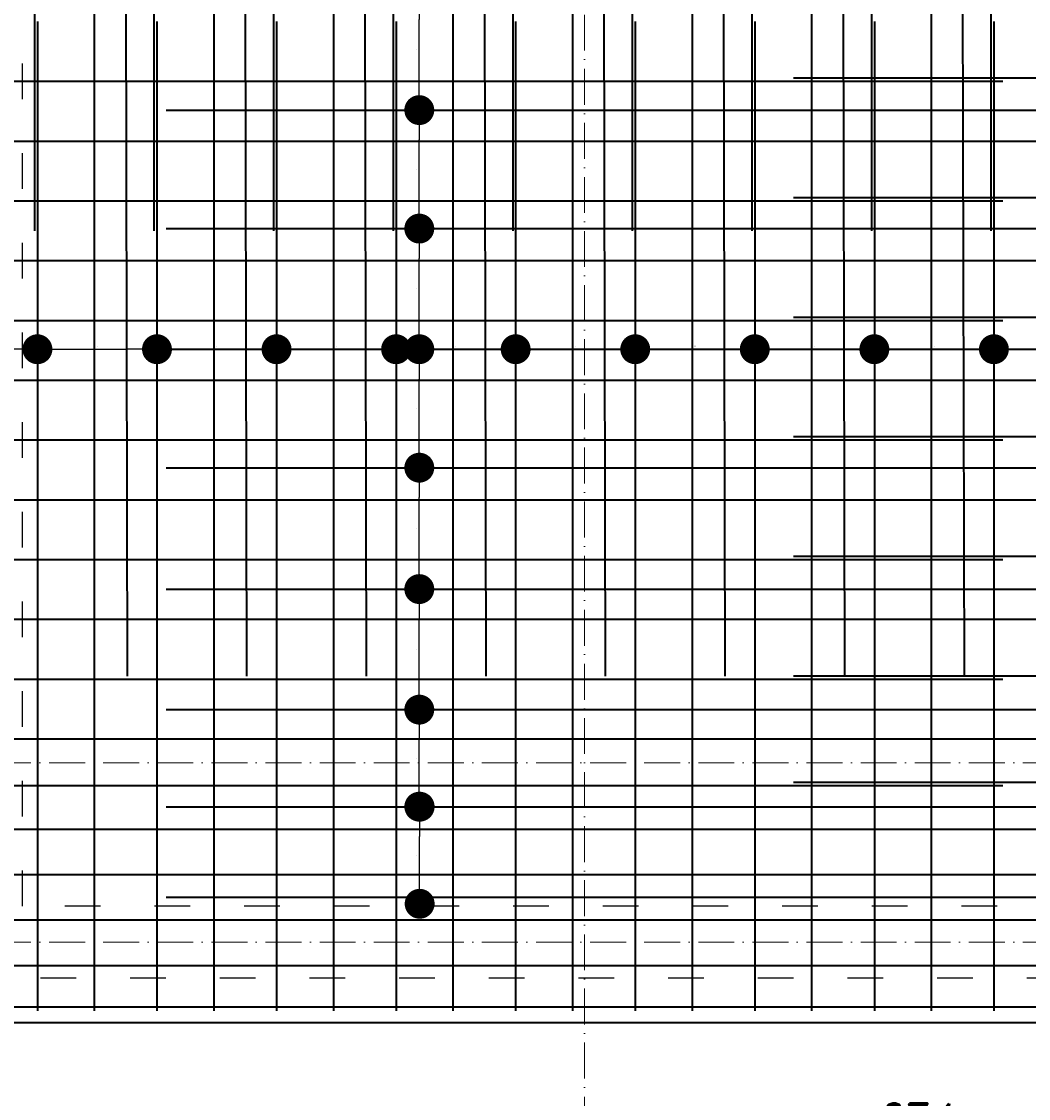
# Model space of a CAD drawing. Header units: millimetres. Extents: x 300938 to 312016, y 11971 to 20881.
# Tile 220 of 239: x 310072 to 310409, y 18312 to 18672. Entities that reach past the tile are written whole.
import ezdxf

# ---------------------------------------------------------------- set-up
doc = ezdxf.new("R2010")
doc.units = ezdxf.units.MM
doc.linetypes.add('ACAD_ISO03W100', pattern=[30, 12, -18])
doc.linetypes.add('ACAD_ISO10W100', pattern=[18, 12, -3, 0, -3])
for name, color, linetype, lineweight in [('konstrukcja', 3, 'Continuous', 35), ('konstrukcja wymiary', 1, 'Continuous', 13), ('osie', 5, 'ACAD_ISO10W100', 13), ('zbrojenie płyty', 141, 'Continuous', 35)]:
    doc.layers.add(name, color=color, linetype=linetype, lineweight=lineweight)
doc.layers.add('przerywane', color=6, linetype='ACAD_ISO03W100')
doc.styles.add('KONSTRUKCJA', font='romand.shx', dxfattribs={"oblique": 10})
doc.styles.get("Standard").update_dxf_attribs({"font": 'romand.shx', "oblique": 10})
doc.dimstyles.new('150', dxfattribs={"dimtxt": 10, "dimasz": 7, "dimexe": 1.25, "dimexo": 0.625, "dimgap": 3, "dimtad": 1, "dimdec": 0, "dimrnd": 0.5, "dimtxsty": 'KONSTRUKCJA', "dimblk": 'ARCHTICK', "dimcen": 2.5, "dimadec": 0, "dimazin": 0, "dimtfac": 1, "dimtdec": 0, "dimtix": 1, "dimtmove": 0, "dimatfit": 3, "dimfxl": 4, "dimfxlon": 1, "dimarcsym": 0})
doc.dimstyles.new('kropki', dxfattribs={"dimtxt": 0.001, "dimasz": 10, "dimexe": 1.25, "dimexo": 0.625, "dimgap": 1, "dimtad": 1, "dimtxsty": 'Standard', "dimblk": 'DOT', "dimcen": 2.5, "dimadec": 0, "dimazin": 0, "dimtfac": 1, "dimtmove": 0, "dimatfit": 3, "dimfxl": 1, "dimfxlon": 1, "dimarcsym": 0})

# ---------------------------------------------------------------- blocks, each defined once
blk = doc.blocks.new('_Dot')
at = {"color": 0, "linetype": 'ByBlock', "lineweight": -2}
blk.add_line((-0.5, 0), (-1, 0), dxfattribs=at)
at = {"color": 0, "linetype": 'ByBlock', "const_width": 0.5}
blk.add_lwpolyline([(-0.25, 0, 1), (0.25, 0, 1)], format="xyb", close=True, dxfattribs=at)
blk = doc.blocks.new('*D944')
at = {"layer": 'Defpoints', "color": 0, "transparency": 16777216}
for p in [(310077.44, 18562.6), (310037.44, 18552.24), (310077.44, 18552.24)]:
    blk.add_point(p, dxfattribs=at)
at = {"layer": 'konstrukcja wymiary', "color": 0, "lineweight": -2, "transparency": 16777216}
for p, q in [((310037.44, 18561.6), (310037.44, 18563.85)), ((310077.44, 18561.6), (310077.44, 18563.85)), ((310047.44, 18562.6), (310067.44, 18562.6))]:
    blk.add_line(p, q, dxfattribs=at)
at = {"layer": 'konstrukcja wymiary', "color": 0, "lineweight": -2, "transparency": 16777216, "xscale": 10, "yscale": 10, "zscale": 10, "rotation": 180}
blk.add_blockref('_Dot', (310037.44, 18562.6), dxfattribs=at)
at = {"layer": 'konstrukcja wymiary', "color": 0, "lineweight": -2, "transparency": 16777216, "xscale": 10, "yscale": 10, "zscale": 10}
blk.add_blockref('_Dot', (310077.44, 18562.6), dxfattribs=at)
at = {"layer": 'konstrukcja wymiary', "color": 0, "transparency": 16777216, "insert": (310057.44, 18563.61), "char_height": 0.001, "attachment_point": 5}
blk.add_mtext('40', dxfattribs=at)
blk = doc.blocks.new('*D945')
at = {"layer": 'Defpoints', "color": 0, "transparency": 16777216}
for p in [(310117.44, 18562.6), (310077.44, 18552.24), (310117.44, 18552.24)]:
    blk.add_point(p, dxfattribs=at)
at = {"layer": 'konstrukcja wymiary', "color": 0, "lineweight": -2, "transparency": 16777216}
for p, q in [((310077.44, 18561.6), (310077.44, 18563.85)), ((310117.44, 18561.6), (310117.44, 18563.85)), ((310087.44, 18562.6), (310107.44, 18562.6))]:
    blk.add_line(p, q, dxfattribs=at)
at = {"layer": 'konstrukcja wymiary', "color": 0, "lineweight": -2, "transparency": 16777216, "xscale": 10, "yscale": 10, "zscale": 10, "rotation": 180}
blk.add_blockref('_Dot', (310077.44, 18562.6), dxfattribs=at)
at = {"layer": 'konstrukcja wymiary', "color": 0, "lineweight": -2, "transparency": 16777216, "xscale": 10, "yscale": 10, "zscale": 10}
blk.add_blockref('_Dot', (310117.44, 18562.6), dxfattribs=at)
at = {"layer": 'konstrukcja wymiary', "color": 0, "transparency": 16777216, "insert": (310097.44, 18563.61), "char_height": 0.001, "attachment_point": 5}
blk.add_mtext('40', dxfattribs=at)
blk = doc.blocks.new('*D946')
at = {"layer": 'Defpoints', "color": 0, "transparency": 16777216}
for p in [(310157.44, 18562.6), (310117.44, 18552.24), (310157.44, 18552.24)]:
    blk.add_point(p, dxfattribs=at)
at = {"layer": 'konstrukcja wymiary', "color": 0, "lineweight": -2, "transparency": 16777216}
for p, q in [((310117.44, 18561.6), (310117.44, 18563.85)), ((310157.44, 18561.6), (310157.44, 18563.85)), ((310127.44, 18562.6), (310147.44, 18562.6))]:
    blk.add_line(p, q, dxfattribs=at)
at = {"layer": 'konstrukcja wymiary', "color": 0, "lineweight": -2, "transparency": 16777216, "xscale": 10, "yscale": 10, "zscale": 10, "rotation": 180}
blk.add_blockref('_Dot', (310117.44, 18562.6), dxfattribs=at)
at = {"layer": 'konstrukcja wymiary', "color": 0, "lineweight": -2, "transparency": 16777216, "xscale": 10, "yscale": 10, "zscale": 10}
blk.add_blockref('_Dot', (310157.44, 18562.6), dxfattribs=at)
at = {"layer": 'konstrukcja wymiary', "color": 0, "transparency": 16777216, "insert": (310137.44, 18563.61), "char_height": 0.001, "attachment_point": 5}
blk.add_mtext('40', dxfattribs=at)
blk = doc.blocks.new('*D947')
at = {"layer": 'Defpoints', "color": 0, "transparency": 16777216}
for p in [(310197.44, 18562.6), (310157.44, 18552.24), (310197.44, 18552.24)]:
    blk.add_point(p, dxfattribs=at)
at = {"layer": 'konstrukcja wymiary', "color": 0, "lineweight": -2, "transparency": 16777216}
for p, q in [((310157.44, 18561.6), (310157.44, 18563.85)), ((310197.44, 18561.6), (310197.44, 18563.85)), ((310167.44, 18562.6), (310187.44, 18562.6))]:
    blk.add_line(p, q, dxfattribs=at)
at = {"layer": 'konstrukcja wymiary', "color": 0, "lineweight": -2, "transparency": 16777216, "xscale": 10, "yscale": 10, "zscale": 10, "rotation": 180}
blk.add_blockref('_Dot', (310157.44, 18562.6), dxfattribs=at)
at = {"layer": 'konstrukcja wymiary', "color": 0, "lineweight": -2, "transparency": 16777216, "xscale": 10, "yscale": 10, "zscale": 10}
blk.add_blockref('_Dot', (310197.44, 18562.6), dxfattribs=at)
at = {"layer": 'konstrukcja wymiary', "color": 0, "transparency": 16777216, "insert": (310177.44, 18563.61), "char_height": 0.001, "attachment_point": 5}
blk.add_mtext('40', dxfattribs=at)
blk = doc.blocks.new('*D948')
at = {"layer": 'Defpoints', "color": 0, "transparency": 16777216}
for p in [(310237.44, 18562.6), (310197.44, 18552.24), (310237.44, 18552.24)]:
    blk.add_point(p, dxfattribs=at)
at = {"layer": 'konstrukcja wymiary', "color": 0, "lineweight": -2, "transparency": 16777216}
for p, q in [((310197.44, 18561.6), (310197.44, 18563.85)), ((310237.44, 18561.6), (310237.44, 18563.85)), ((310207.44, 18562.6), (310227.44, 18562.6))]:
    blk.add_line(p, q, dxfattribs=at)
at = {"layer": 'konstrukcja wymiary', "color": 0, "lineweight": -2, "transparency": 16777216, "xscale": 10, "yscale": 10, "zscale": 10, "rotation": 180}
blk.add_blockref('_Dot', (310197.44, 18562.6), dxfattribs=at)
at = {"layer": 'konstrukcja wymiary', "color": 0, "lineweight": -2, "transparency": 16777216, "xscale": 10, "yscale": 10, "zscale": 10}
blk.add_blockref('_Dot', (310237.44, 18562.6), dxfattribs=at)
at = {"layer": 'konstrukcja wymiary', "color": 0, "transparency": 16777216, "insert": (310217.44, 18563.61), "char_height": 0.001, "attachment_point": 5}
blk.add_mtext('40', dxfattribs=at)
blk = doc.blocks.new('*D949')
at = {"layer": 'Defpoints', "color": 0, "transparency": 16777216}
for p in [(310277.44, 18562.6), (310237.44, 18552.24), (310277.44, 18552.24)]:
    blk.add_point(p, dxfattribs=at)
at = {"layer": 'konstrukcja wymiary', "color": 0, "lineweight": -2, "transparency": 16777216}
for p, q in [((310237.44, 18561.6), (310237.44, 18563.85)), ((310277.44, 18561.6), (310277.44, 18563.85)), ((310247.44, 18562.6), (310267.44, 18562.6))]:
    blk.add_line(p, q, dxfattribs=at)
at = {"layer": 'konstrukcja wymiary', "color": 0, "lineweight": -2, "transparency": 16777216, "xscale": 10, "yscale": 10, "zscale": 10, "rotation": 180}
blk.add_blockref('_Dot', (310237.44, 18562.6), dxfattribs=at)
at = {"layer": 'konstrukcja wymiary', "color": 0, "lineweight": -2, "transparency": 16777216, "xscale": 10, "yscale": 10, "zscale": 10}
blk.add_blockref('_Dot', (310277.44, 18562.6), dxfattribs=at)
at = {"layer": 'konstrukcja wymiary', "color": 0, "transparency": 16777216, "insert": (310257.44, 18563.61), "char_height": 0.001, "attachment_point": 5}
blk.add_mtext('40', dxfattribs=at)
blk = doc.blocks.new('*D950')
at = {"layer": 'Defpoints', "color": 0, "transparency": 16777216}
for p in [(310317.44, 18562.6), (310277.44, 18552.24), (310317.44, 18552.24)]:
    blk.add_point(p, dxfattribs=at)
at = {"layer": 'konstrukcja wymiary', "color": 0, "lineweight": -2, "transparency": 16777216}
for p, q in [((310277.44, 18561.6), (310277.44, 18563.85)), ((310317.44, 18561.6), (310317.44, 18563.85)), ((310287.44, 18562.6), (310307.44, 18562.6))]:
    blk.add_line(p, q, dxfattribs=at)
at = {"layer": 'konstrukcja wymiary', "color": 0, "lineweight": -2, "transparency": 16777216, "xscale": 10, "yscale": 10, "zscale": 10, "rotation": 180}
blk.add_blockref('_Dot', (310277.44, 18562.6), dxfattribs=at)
at = {"layer": 'konstrukcja wymiary', "color": 0, "lineweight": -2, "transparency": 16777216, "xscale": 10, "yscale": 10, "zscale": 10}
blk.add_blockref('_Dot', (310317.44, 18562.6), dxfattribs=at)
at = {"layer": 'konstrukcja wymiary', "color": 0, "transparency": 16777216, "insert": (310297.44, 18563.61), "char_height": 0.001, "attachment_point": 5}
blk.add_mtext('40', dxfattribs=at)
blk = doc.blocks.new('*D951')
at = {"layer": 'Defpoints', "color": 0, "transparency": 16777216}
for p in [(310357.44, 18562.6), (310317.44, 18552.24), (310357.44, 18552.24)]:
    blk.add_point(p, dxfattribs=at)
at = {"layer": 'konstrukcja wymiary', "color": 0, "lineweight": -2, "transparency": 16777216}
for p, q in [((310317.44, 18561.6), (310317.44, 18563.85)), ((310357.44, 18561.6), (310357.44, 18563.85)), ((310327.44, 18562.6), (310347.44, 18562.6))]:
    blk.add_line(p, q, dxfattribs=at)
at = {"layer": 'konstrukcja wymiary', "color": 0, "lineweight": -2, "transparency": 16777216, "xscale": 10, "yscale": 10, "zscale": 10, "rotation": 180}
blk.add_blockref('_Dot', (310317.44, 18562.6), dxfattribs=at)
at = {"layer": 'konstrukcja wymiary', "color": 0, "lineweight": -2, "transparency": 16777216, "xscale": 10, "yscale": 10, "zscale": 10}
blk.add_blockref('_Dot', (310357.44, 18562.6), dxfattribs=at)
at = {"layer": 'konstrukcja wymiary', "color": 0, "transparency": 16777216, "insert": (310337.44, 18563.61), "char_height": 0.001, "attachment_point": 5}
blk.add_mtext('40', dxfattribs=at)
blk = doc.blocks.new('*D952')
at = {"layer": 'Defpoints', "color": 0, "transparency": 16777216}
for p in [(310397.44, 18562.6), (310357.44, 18552.24), (310397.44, 18552.24)]:
    blk.add_point(p, dxfattribs=at)
at = {"layer": 'konstrukcja wymiary', "color": 0, "lineweight": -2, "transparency": 16777216}
for p, q in [((310357.44, 18561.6), (310357.44, 18563.85)), ((310397.44, 18561.6), (310397.44, 18563.85)), ((310367.44, 18562.6), (310387.44, 18562.6))]:
    blk.add_line(p, q, dxfattribs=at)
at = {"layer": 'konstrukcja wymiary', "color": 0, "lineweight": -2, "transparency": 16777216, "xscale": 10, "yscale": 10, "zscale": 10, "rotation": 180}
blk.add_blockref('_Dot', (310357.44, 18562.6), dxfattribs=at)
at = {"layer": 'konstrukcja wymiary', "color": 0, "lineweight": -2, "transparency": 16777216, "xscale": 10, "yscale": 10, "zscale": 10}
blk.add_blockref('_Dot', (310397.44, 18562.6), dxfattribs=at)
at = {"layer": 'konstrukcja wymiary', "color": 0, "transparency": 16777216, "insert": (310377.44, 18563.61), "char_height": 0.001, "attachment_point": 5}
blk.add_mtext('40', dxfattribs=at)
blk = doc.blocks.new('*D953')
at = {"layer": 'Defpoints', "color": 0, "transparency": 16777216}
for p in [(310437.44, 18562.6), (310397.44, 18552.24), (310437.44, 18552.24)]:
    blk.add_point(p, dxfattribs=at)
at = {"layer": 'konstrukcja wymiary', "color": 0, "lineweight": -2, "transparency": 16777216}
for p, q in [((310397.44, 18561.6), (310397.44, 18563.85)), ((310437.44, 18561.6), (310437.44, 18563.85)), ((310407.44, 18562.6), (310427.44, 18562.6))]:
    blk.add_line(p, q, dxfattribs=at)
at = {"layer": 'konstrukcja wymiary', "color": 0, "lineweight": -2, "transparency": 16777216, "xscale": 10, "yscale": 10, "zscale": 10, "rotation": 180}
blk.add_blockref('_Dot', (310397.44, 18562.6), dxfattribs=at)
at = {"layer": 'konstrukcja wymiary', "color": 0, "lineweight": -2, "transparency": 16777216, "xscale": 10, "yscale": 10, "zscale": 10}
blk.add_blockref('_Dot', (310437.44, 18562.6), dxfattribs=at)
at = {"layer": 'konstrukcja wymiary', "color": 0, "transparency": 16777216, "insert": (310417.44, 18563.61), "char_height": 0.001, "attachment_point": 5}
blk.add_mtext('40', dxfattribs=at)
blk = doc.blocks.new('_ArchTick')
at = {"color": 0, "linetype": 'ByBlock', "lineweight": 13, "const_width": 0.15}
blk.add_lwpolyline([(-0.5, -0.5), (0.5, 0.5)], dxfattribs=at)
blk = doc.blocks.new('*D1060')
at = {"layer": 'Defpoints', "color": 0, "transparency": 16777216}
for p in [(310033.44, 18337.22), (310707.44, 18337.22), (310707.44, 18297.22)]:
    blk.add_point(p, dxfattribs=at)
at = {"layer": 'konstrukcja wymiary', "color": 0, "lineweight": -2, "transparency": 16777216}
for p, q in [((310033.44, 18301.22), (310033.44, 18295.97)), ((310707.44, 18301.22), (310707.44, 18295.97)), ((310033.44, 18297.22), (310707.44, 18297.22))]:
    blk.add_line(p, q, dxfattribs=at)
at = {"layer": 'konstrukcja wymiary', "color": 0, "lineweight": -2, "transparency": 16777216, "xscale": 7, "yscale": 7, "zscale": 7, "rotation": 180}
blk.add_blockref('_ArchTick', (310033.44, 18297.22), dxfattribs=at)
at = {"layer": 'konstrukcja wymiary', "color": 0, "lineweight": -2, "transparency": 16777216, "xscale": 7, "yscale": 7, "zscale": 7}
blk.add_blockref('_ArchTick', (310707.44, 18297.22), dxfattribs=at)
at = {"layer": 'konstrukcja wymiary', "color": 0, "transparency": 16777216, "insert": (310370.44, 18305.22), "char_height": 10, "attachment_point": 5, "style": 'KONSTRUKCJA'}
blk.add_mtext('674', dxfattribs=at)
blk = doc.blocks.new('*D1230')
at = {"layer": 'Defpoints', "color": 0, "transparency": 16777216}
for p in [(310195.44, 18442.01), (310205.2, 18442.01), (310195.44, 18409.54)]:
    blk.add_point(p, dxfattribs=at)
at = {"layer": 'konstrukcja wymiary', "color": 0, "lineweight": -2, "transparency": 16777216}
for p, q in [((310204.2, 18442.01), (310206.45, 18442.01)), ((310205.2, 18419.54), (310205.2, 18432.01)), ((310204.2, 18409.54), (310206.45, 18409.54))]:
    blk.add_line(p, q, dxfattribs=at)
at = {"layer": 'konstrukcja wymiary', "color": 0, "lineweight": -2, "transparency": 16777216, "xscale": 10, "yscale": 10, "zscale": 10}
for p, rotation in [((310205.2, 18442.01), 90), ((310205.2, 18409.54), 270)]:
    blk.add_blockref('_Dot', p, dxfattribs=dict(at, rotation=rotation))
at = {"layer": 'konstrukcja wymiary', "color": 0, "transparency": 16777216, "insert": (310204.2, 18425.77), "char_height": 0.001, "attachment_point": 5, "rotation": 90}
blk.add_mtext('32,47', dxfattribs=at)
blk = doc.blocks.new('*D1231')
at = {"layer": 'Defpoints', "color": 0, "transparency": 16777216}
for p in [(310195.44, 18482.35), (310205.2, 18482.35), (310195.44, 18442.01)]:
    blk.add_point(p, dxfattribs=at)
at = {"layer": 'konstrukcja wymiary', "color": 0, "lineweight": -2, "transparency": 16777216}
for p, q in [((310204.2, 18482.35), (310206.45, 18482.35)), ((310205.2, 18452.01), (310205.2, 18472.35)), ((310204.2, 18442.01), (310206.45, 18442.01))]:
    blk.add_line(p, q, dxfattribs=at)
at = {"layer": 'konstrukcja wymiary', "color": 0, "lineweight": -2, "transparency": 16777216, "xscale": 10, "yscale": 10, "zscale": 10}
for p, rotation in [((310205.2, 18482.35), 90), ((310205.2, 18442.01), 270)]:
    blk.add_blockref('_Dot', p, dxfattribs=dict(at, rotation=rotation))
at = {"layer": 'konstrukcja wymiary', "color": 0, "transparency": 16777216, "insert": (310204.2, 18462.18), "char_height": 0.001, "attachment_point": 5, "rotation": 90}
blk.add_mtext('40,34', dxfattribs=at)
blk = doc.blocks.new('*D1232')
at = {"layer": 'Defpoints', "color": 0, "transparency": 16777216}
for p in [(310195.44, 18522.96), (310205.2, 18522.96), (310195.44, 18482.35)]:
    blk.add_point(p, dxfattribs=at)
at = {"layer": 'konstrukcja wymiary', "color": 0, "lineweight": -2, "transparency": 16777216}
for p, q in [((310204.2, 18522.96), (310206.45, 18522.96)), ((310205.2, 18492.35), (310205.2, 18512.96)), ((310204.2, 18482.35), (310206.45, 18482.35))]:
    blk.add_line(p, q, dxfattribs=at)
at = {"layer": 'konstrukcja wymiary', "color": 0, "lineweight": -2, "transparency": 16777216, "xscale": 10, "yscale": 10, "zscale": 10}
for p, rotation in [((310205.2, 18522.96), 90), ((310205.2, 18482.35), 270)]:
    blk.add_blockref('_Dot', p, dxfattribs=dict(at, rotation=rotation))
at = {"layer": 'konstrukcja wymiary', "color": 0, "transparency": 16777216, "insert": (310204.2, 18502.65), "char_height": 0.001, "attachment_point": 5, "rotation": 90}
blk.add_mtext('40,61', dxfattribs=at)
blk = doc.blocks.new('*D1233')
at = {"layer": 'Defpoints', "color": 0, "transparency": 16777216}
for p in [(310196.44, 18562.6), (310205.2, 18562.6), (310195.44, 18522.96)]:
    blk.add_point(p, dxfattribs=at)
at = {"layer": 'konstrukcja wymiary', "color": 0, "lineweight": -2, "transparency": 16777216}
for p, q in [((310204.2, 18562.6), (310206.45, 18562.6)), ((310205.2, 18532.96), (310205.2, 18552.6)), ((310204.2, 18522.96), (310206.45, 18522.96))]:
    blk.add_line(p, q, dxfattribs=at)
at = {"layer": 'konstrukcja wymiary', "color": 0, "lineweight": -2, "transparency": 16777216, "xscale": 10, "yscale": 10, "zscale": 10}
for p, rotation in [((310205.2, 18562.6), 90), ((310205.2, 18522.96), 270)]:
    blk.add_blockref('_Dot', p, dxfattribs=dict(at, rotation=rotation))
at = {"layer": 'konstrukcja wymiary', "color": 0, "transparency": 16777216, "insert": (310204.2, 18542.78), "char_height": 0.001, "attachment_point": 5, "rotation": 90}
blk.add_mtext('39,65', dxfattribs=at)
blk = doc.blocks.new('*D1234')
at = {"layer": 'Defpoints', "color": 0, "transparency": 16777216}
for p in [(310195.44, 18602.96), (310205.2, 18602.96), (310196.44, 18562.6)]:
    blk.add_point(p, dxfattribs=at)
at = {"layer": 'konstrukcja wymiary', "color": 0, "lineweight": -2, "transparency": 16777216}
for p, q in [((310204.2, 18602.96), (310206.45, 18602.96)), ((310205.2, 18572.6), (310205.2, 18592.96)), ((310204.2, 18562.6), (310206.45, 18562.6))]:
    blk.add_line(p, q, dxfattribs=at)
at = {"layer": 'konstrukcja wymiary', "color": 0, "lineweight": -2, "transparency": 16777216, "xscale": 10, "yscale": 10, "zscale": 10}
for p, rotation in [((310205.2, 18602.96), 90), ((310205.2, 18562.6), 270)]:
    blk.add_blockref('_Dot', p, dxfattribs=dict(at, rotation=rotation))
at = {"layer": 'konstrukcja wymiary', "color": 0, "transparency": 16777216, "insert": (310204.2, 18582.78), "char_height": 0.001, "attachment_point": 5, "rotation": 90}
blk.add_mtext('40,35', dxfattribs=at)
blk = doc.blocks.new('*D1235')
at = {"layer": 'Defpoints', "color": 0, "transparency": 16777216}
for p in [(310195.44, 18642.6), (310205.2, 18642.6), (310195.44, 18602.96)]:
    blk.add_point(p, dxfattribs=at)
at = {"layer": 'konstrukcja wymiary', "color": 0, "lineweight": -2, "transparency": 16777216}
for p, q in [((310204.2, 18642.6), (310206.45, 18642.6)), ((310205.2, 18612.96), (310205.2, 18632.6)), ((310204.2, 18602.96), (310206.45, 18602.96))]:
    blk.add_line(p, q, dxfattribs=at)
at = {"layer": 'konstrukcja wymiary', "color": 0, "lineweight": -2, "transparency": 16777216, "xscale": 10, "yscale": 10, "zscale": 10}
for p, rotation in [((310205.2, 18642.6), 90), ((310205.2, 18602.96), 270)]:
    blk.add_blockref('_Dot', p, dxfattribs=dict(at, rotation=rotation))
at = {"layer": 'konstrukcja wymiary', "color": 0, "transparency": 16777216, "insert": (310204.2, 18622.78), "char_height": 0.001, "attachment_point": 5, "rotation": 90}
blk.add_mtext('39,65', dxfattribs=at)
blk = doc.blocks.new('*D1236')
at = {"layer": 'Defpoints', "color": 0, "transparency": 16777216}
for p in [(310195.44, 18682.96), (310205.2, 18682.96), (310195.44, 18642.6)]:
    blk.add_point(p, dxfattribs=at)
at = {"layer": 'konstrukcja wymiary', "color": 0, "lineweight": -2, "transparency": 16777216}
for p, q in [((310204.2, 18682.96), (310206.45, 18682.96)), ((310205.2, 18652.6), (310205.2, 18672.96)), ((310204.2, 18642.6), (310206.45, 18642.6))]:
    blk.add_line(p, q, dxfattribs=at)
at = {"layer": 'konstrukcja wymiary', "color": 0, "lineweight": -2, "transparency": 16777216, "xscale": 10, "yscale": 10, "zscale": 10}
for p, rotation in [((310205.2, 18682.96), 90), ((310205.2, 18642.6), 270)]:
    blk.add_blockref('_Dot', p, dxfattribs=dict(at, rotation=rotation))
at = {"layer": 'konstrukcja wymiary', "color": 0, "transparency": 16777216, "insert": (310204.2, 18662.78), "char_height": 0.001, "attachment_point": 5, "rotation": 90}
blk.add_mtext('40,35', dxfattribs=at)
blk = doc.blocks.new('*D1244')
at = {"layer": 'Defpoints', "color": 0, "transparency": 16777216}
for p in [(310196.69, 18409.54), (310205.32, 18409.54), (310196.69, 18377.06)]:
    blk.add_point(p, dxfattribs=at)
at = {"layer": 'konstrukcja wymiary', "color": 0, "lineweight": -2, "transparency": 16777216}
for p, q in [((310204.32, 18409.54), (310206.57, 18409.54)), ((310205.32, 18387.06), (310205.32, 18399.54)), ((310204.32, 18377.06), (310206.57, 18377.06))]:
    blk.add_line(p, q, dxfattribs=at)
at = {"layer": 'konstrukcja wymiary', "color": 0, "lineweight": -2, "transparency": 16777216, "xscale": 10, "yscale": 10, "zscale": 10}
for p, rotation in [((310205.32, 18409.54), 90), ((310205.32, 18377.06), 270)]:
    blk.add_blockref('_Dot', p, dxfattribs=dict(at, rotation=rotation))
at = {"layer": 'konstrukcja wymiary', "color": 0, "transparency": 16777216, "insert": (310204.32, 18393.3), "char_height": 0.001, "attachment_point": 5, "rotation": 90}
blk.add_mtext('32,47', dxfattribs=at)

msp = doc.modelspace()

# ---------------------------------------------------------------- linework, layer by layer
at = {"layer": 'konstrukcja'}
msp.add_lwpolyline([(309567.44, 18337.224), (308893.44, 18337.224), (308893.44, 19606.224), (310707.44, 19606.224), (310707.44, 18337.224), (310033.44, 18337.224)], dxfattribs=at)
at = {"layer": 'osie'}
for p, q in [((310260.44, 19760.509), (310260.44, 18286.332)), ((308705.771, 18424.224), (310728.51, 18424.224)), ((308705.771, 18364.224), (310728.51, 18364.224))]:
    msp.add_line(p, q, dxfattribs=at)
at = {"layer": 'przerywane'}
for p, q in [((310072.44, 18376.224), (310072.44, 18987.224)), ((310668.556, 18376.224), (310072.44, 18376.224)), ((310048.44, 18352.224), (310692.44, 18352.224))]:
    msp.add_line(p, q, dxfattribs=at)
at = {"layer": 'zbrojenie płyty'}
for p, q in [((310076.44, 19602.224), (310076.44, 18602.224)), ((310116.44, 19602.224), (310116.44, 18602.224)), ((310156.44, 19602.224), (310156.44, 18602.224)), ((310196.44, 19602.224), (310196.44, 18602.224)), ((310236.44, 19602.224), (310236.44, 18602.224)), ((310276.44, 19602.224), (310276.44, 18602.224)), ((310316.44, 19602.224), (310316.44, 18602.224)), ((310356.44, 19602.224), (310356.44, 18602.224)), ((310396.44, 19602.224), (310396.44, 18602.224)), ((310096.44, 19341.224), (310096.44, 18341.224)), ((310136.44, 19341.224), (310136.44, 18341.224)), ((310176.44, 19341.224), (310176.44, 18341.224)), ((310216.44, 19341.224), (310216.44, 18341.224)), ((310256.44, 19341.224), (310256.44, 18341.224)), ((310296.44, 19341.224), (310296.44, 18341.224)), ((310336.44, 19341.224), (310336.44, 18341.224)), ((310376.44, 19341.224), (310376.44, 18341.224)), ((310106.44, 18953.243), (310107.44, 18453.243)), ((310146.44, 18953.243), (310147.44, 18453.243)), ((310186.44, 18953.243), (310187.44, 18453.243)), ((310226.44, 18953.243), (310227.44, 18453.243)), ((310266.44, 18953.243), (310267.44, 18453.243)), ((310306.44, 18953.243), (310307.44, 18453.243)), ((310346.44, 18953.243), (310347.44, 18453.243)), ((310386.44, 18953.243), (310387.44, 18453.243)), ((310077.44, 18672.224), (310077.44, 18341.224)), ((310117.44, 18672.224), (310117.44, 18341.224)), ((310157.44, 18672.224), (310157.44, 18341.224)), ((310197.44, 18672.224), (310197.44, 18341.224)), ((310237.44, 18672.224), (310237.44, 18341.224)), ((310277.44, 18672.224), (310277.44, 18341.224)), ((310317.44, 18672.224), (310317.44, 18341.224)), ((310357.44, 18672.224), (310357.44, 18341.224)), ((310397.44, 18672.224), (310397.44, 18341.224)), ((309200.44, 18652.243), (310400.44, 18652.243)), ((310703.44, 18653.243), (310330.44, 18653.243)), ((310120.498, 18642.605), (310620.498, 18642.605)), ((309502.132, 18632.243), (310702.132, 18632.243)), ((309200.44, 18612.243), (310400.44, 18612.243)), ((310703.44, 18613.243), (310330.44, 18613.243)), ((310120.498, 18602.957), (310620.498, 18602.957)), ((309502.132, 18592.243), (310702.132, 18592.243)), ((309200.44, 18572.243), (310400.44, 18572.243)), ((310703.44, 18573.243), (310330.44, 18573.243)), ((310120.498, 18562.605), (310620.498, 18562.605)), ((309502.132, 18552.243), (310702.132, 18552.243)), ((309200.44, 18532.243), (310400.44, 18532.243)), ((310703.44, 18533.243), (310330.44, 18533.243)), ((310120.498, 18522.957), (310620.498, 18522.957)), ((309502.132, 18512.243), (310702.132, 18512.243)), ((309200.44, 18492.243), (310400.44, 18492.243)), ((310703.44, 18493.243), (310330.44, 18493.243)), ((310120.498, 18482.346), (310620.498, 18482.346)), ((309502.132, 18472.243), (310702.132, 18472.243)), ((309200.44, 18452.243), (310400.44, 18452.243)), ((310703.44, 18453.243), (310330.44, 18453.243)), ((310120.498, 18442.006), (310620.498, 18442.006)), ((309502.132, 18432.243), (310702.132, 18432.243)), ((309200.44, 18416.632), (310400.44, 18416.632)), ((310703.44, 18417.632), (310330.44, 18417.632)), ((310120.498, 18409.535), (310620.498, 18409.535)), ((309502.132, 18402.03), (310702.132, 18402.03)), ((310703.44, 18386.702), (310037.322, 18386.702)), ((310120.498, 18379.275), (310620.498, 18379.275)), ((310703.44, 18371.524), (310037.322, 18371.524)), ((310703.44, 18356.255), (310037.322, 18356.255)), ((310703.44, 18342.512), (310037.322, 18342.512))]:
    msp.add_line(p, q, dxfattribs=at)

# ---------------------------------------------------------------- dimensions: what is measured, and where the dimension line sits
at = {"layer": 'konstrukcja wymiary'}
for base, p1, p2, picture, middle in [((310205.197, 18682.957), (310195.44, 18642.605), (310195.44, 18682.957), '*D1236', (310204.197, 18662.781)), ((310205.197, 18642.605), (310195.44, 18602.957), (310195.44, 18642.605), '*D1235', (310204.197, 18622.781)), ((310205.197, 18602.957), (310196.44, 18562.605), (310195.44, 18602.957), '*D1234', (310204.197, 18582.781)), ((310205.197, 18562.605), (310195.44, 18522.957), (310196.44, 18562.605), '*D1233', (310204.197, 18542.781)), ((310205.197, 18522.957), (310195.44, 18482.346), (310195.44, 18522.957), '*D1232', (310204.197, 18502.651)), ((310205.197, 18482.346), (310195.44, 18442.006), (310195.44, 18482.346), '*D1231', (310204.197, 18462.176)), ((310205.197, 18442.006), (310195.44, 18409.535), (310195.44, 18442.006), '*D1230', (310204.197, 18425.771)), ((310205.322, 18409.535), (310196.69, 18377.064), (310196.69, 18409.535), '*D1244', (310204.322, 18393.3))]:
    dim = msp.add_linear_dim(base=base, p1=p1, p2=p2, angle=90, dimstyle='kropki', override={"dimtmove": 1}, dxfattribs=at)
    dim.commit()
    dim.dimension.update_dxf_attribs({"geometry": picture, "text_midpoint": middle})
for base, p1, p2, dimstyle, picture, middle in [((310077.44, 18562.605), (310037.44, 18552.243), (310077.44, 18552.243), 'kropki', '*D944', (310057.44, 18563.605)), ((310117.44, 18562.605), (310077.44, 18552.243), (310117.44, 18552.243), 'kropki', '*D945', (310097.44, 18563.605)), ((310157.44, 18562.605), (310117.44, 18552.243), (310157.44, 18552.243), 'kropki', '*D946', (310137.44, 18563.605)), ((310197.44, 18562.605), (310157.44, 18552.243), (310197.44, 18552.243), 'kropki', '*D947', (310177.44, 18563.605)), ((310237.44, 18562.605), (310197.44, 18552.243), (310237.44, 18552.243), 'kropki', '*D948', (310217.44, 18563.605)), ((310277.44, 18562.605), (310237.44, 18552.243), (310277.44, 18552.243), 'kropki', '*D949', (310257.44, 18563.605)), ((310317.44, 18562.605), (310277.44, 18552.243), (310317.44, 18552.243), 'kropki', '*D950', (310297.44, 18563.605)), ((310357.44, 18562.605), (310317.44, 18552.243), (310357.44, 18552.243), 'kropki', '*D951', (310337.44, 18563.605)), ((310397.44, 18562.605), (310357.44, 18552.243), (310397.44, 18552.243), 'kropki', '*D952', (310377.44, 18563.605)), ((310437.44, 18562.605), (310397.44, 18552.243), (310437.44, 18552.243), 'kropki', '*D953', (310417.44, 18563.605)), ((310707.44, 18297.224), (310033.44, 18337.224), (310707.44, 18337.224), '150', '*D1060', (310370.44, 18305.224))]:
    dim = msp.add_linear_dim(base=base, p1=p1, p2=p2, dimstyle=dimstyle, override={"dimtmove": 1}, dxfattribs=at)
    dim.commit()
    dim.dimension.update_dxf_attribs({"geometry": picture, "text_midpoint": middle})

doc.saveas('drawing.dxf')
